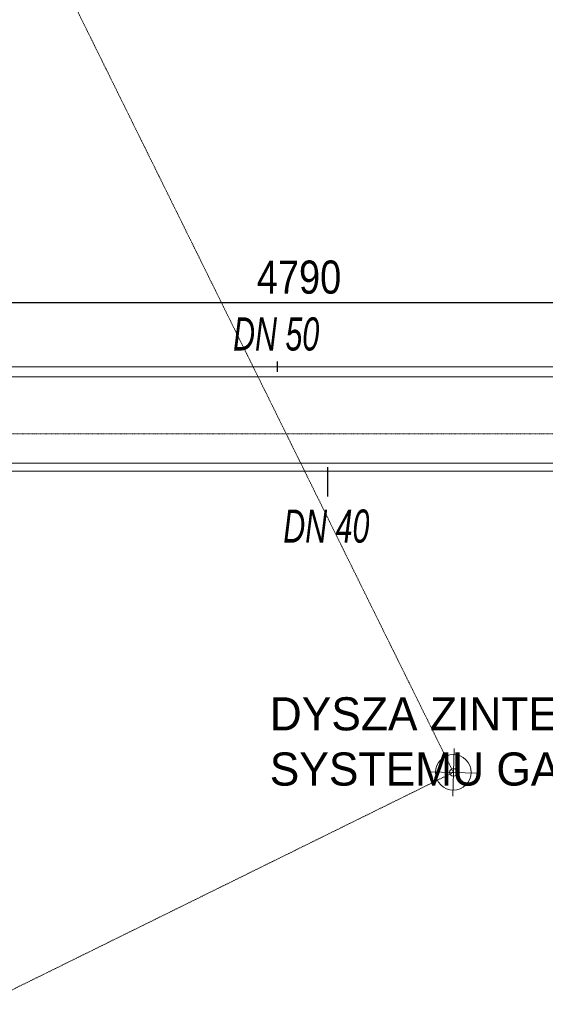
# Model space of a CAD drawing. Header units: centimetres. Extents: x -1589 to 108054, y -205274 to 31709.
# Tile 30 of 256: x 46785 to 49955, y -91597 to -85651. Entities that reach past the tile are written whole.
import ezdxf

# ---------------------------------------------------------------- set-up
doc = ezdxf.new("R2010")
doc.units = ezdxf.units.CM
doc.header["$LTSCALE"] = 0.01
doc.header["$MEASUREMENT"] = 0
doc.linetypes.add('Kropki i Kreski', pattern=[72, 36, -18, 0, -18])
for name, color, linetype in [('3_lądowisko.K_IR', 7, 'Continuous'), ('3_oświetlenie.K_IR', 7, 'Continuous'), ('4_osie.ISTN', 7, 'Continuous'), ('_WOD-KAN', 7, 'Continuous')]:
    doc.layers.add(name, color=color, linetype=linetype)
for name, color, linetype, lineweight in [('A-ANNO-DIMS', 7, 'Continuous', 30), ('P-PIPE', 7, 'Continuous', 9), ('P-PIPE-IDEN', 7, 'Continuous', 30)]:
    doc.layers.add(name, color=color, linetype=linetype, lineweight=lineweight)
doc.styles.add('Arial Narrow', font='ARIALN.TTF', dxfattribs={"height": 200})
doc.styles.add('Arial Narrow_B_I', font='ARIALNBI.TTF', dxfattribs={"width": 0.8, "height": 100})
doc.styles.add('GENERATED_STYLE_1', font='txt')
doc.dimstyles.new('Przekątna', dxfattribs={"dimscale": 304.8, "dimtxt": 204.686195, "dimasz": 1.041667, "dimexe": 0.787402, "dimexo": 0.492126, "dimgap": 0.164042, "dimtad": 1, "dimdec": 0, "dimrnd": 10, "dimzin": 0, "dimdsep": 46, "dimtxsty": 'Arial Narrow', "dimsah": 1, "dimcen": 0.09, "dimazin": 0, "dimtfac": 1, "dimtdec": 4, "dimtix": 1, "dimtmove": 0, "dimatfit": 3, "dimfxl": 1, "dimtvp": 1, "dimtolj": 1, "dimtzin": 0, "dimarcsym": 2})

# ---------------------------------------------------------------- blocks, each defined once
blk = doc.blocks.new('*D727')
at = {"layer": 'A-ANNO-DIMS', "color": 0, "lineweight": -2}
for p, q in [((50865, -88275.3), (50865, -87119)), ((46074.4, -87284.4), (46074.4, -87599)), ((46391.9, -87359), (50547.5, -87359))]:
    blk.add_line(p, q, dxfattribs=at)
at = {"layer": 'A-ANNO-DIMS', "color": 0}
for points in [[(46391.9, -87306), (46391.9, -87411.9), (46074.4, -87359)], [(50547.5, -87411.9), (50547.5, -87306), (50865, -87359)]]:
    blk.add_solid(points, dxfattribs=at)
at = {"layer": 'Defpoints', "color": 0}
for p in [(46074.4, -87134.4), (50865, -87359), (50865, -88425.3)]:
    blk.add_point(p, dxfattribs=at)
at = {"layer": 'A-ANNO-DIMS', "color": 0, "lineweight": 5, "insert": (48469.7, -87206.9), "char_height": 200, "attachment_point": 5, "style": 'Arial Narrow'}
blk.add_mtext('\\A1;4790', dxfattribs=at)

msp = doc.modelspace()

# ---------------------------------------------------------------- linework, layer by layer
at = {"layer": '3_lądowisko.K_IR', "color": 8, "linetype": 'Kropki i Kreski', "lineweight": 5, "ltscale": 10, "flags": 128}
msp.add_lwpolyline([(41329.61215, -94177.90319), (49400.90372, -90196.16331), (45419.16383, -82124.87175), (37347.87227, -86106.61163)], close=True, dxfattribs=at)
at = {"layer": '3_oświetlenie.K_IR', "color": 8, "linetype": 'Continuous', "lineweight": 5, "ltscale": 10}
for p, q in [((49396.73984, -90339.95257), (49405.06759, -90052.37405)), ((49544.69297, -90200.32719), (49257.11446, -90191.99943))]:
    msp.add_line(p, q, dxfattribs=at)
at = {"layer": '3_oświetlenie.K_IR', "color": 8, "linetype": 'Kropki i Kreski', "lineweight": 5, "ltscale": 10}
msp.add_circle((43374.38799, -88151.38747), 11800, dxfattribs=at)
at = {"layer": '3_oświetlenie.K_IR', "color": 8, "linetype": 'Continuous', "lineweight": 5, "ltscale": 10}
for radius in [107.5, 22.97504]:
    msp.add_circle((49400.90372, -90196.16331), radius, dxfattribs=at)
at = {"layer": '4_osie.ISTN', "color": 7, "linetype": 'Kropki i Kreski', "lineweight": 0, "ltscale": 10}
msp.add_line((64213.19484, -88151.82718), (25489.03617, -88151.82718), dxfattribs=at)
at = {"layer": 'P-PIPE', "color": 106}
for p, q in [((55621.22462, -87747.37294), (45637.503, -87747.37294)), ((45637.503, -87807.67294), (55621.22462, -87807.67294))]:
    msp.add_line(p, q, dxfattribs=at)
at = {"layer": 'P-PIPE', "color": 30, "true_color": 0xff8000}
for p, q in [((50768.49809, -88328.7639), (45798.773, -88328.75578)), ((45798.773, -88377.05578), (50768.49809, -88377.0639))]:
    msp.add_line(p, q, dxfattribs=at)
at = {"layer": 'P-PIPE-IDEN'}
for p, q in [((48339.55303, -87777.52294), (48339.55303, -87715.07651)), ((48642.21219, -88352.91042), (48642.2119, -88531.31389))]:
    msp.add_line(p, q, dxfattribs=at)

# ---------------------------------------------------------------- texts
at = {"layer": '_WOD-KAN', "color": 7, "linetype": 'Continuous', "lineweight": 15, "insert": (48293.1616, -90010.75923), "char_height": 200, "attachment_point": 4, "rotation": 359.998969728, "style": 'GENERATED_STYLE_1'}
msp.add_mtext('\\pxql;\\A1;DYSZA ZINTEGROWANEGO \\PSYSTEMU GASZENIA POŻARU', dxfattribs=at)
at = {"layer": 'P-PIPE-IDEN', "insert": (48072.35303, -87448.88901), "char_height": 200, "width": 641.35, "attachment_point": 1, "style": 'Arial Narrow_B_I'}
msp.add_mtext('DN 50', dxfattribs=at)
at = {"layer": 'P-PIPE-IDEN', "insert": (48375.01177, -88609.12595), "char_height": 200, "width": 641.35, "attachment_point": 1, "rotation": 359.99990644, "style": 'Arial Narrow_B_I'}
msp.add_mtext('DN 40', dxfattribs=at)

# ---------------------------------------------------------------- dimensions: what is measured, and where the dimension line sits
at = {"layer": 'A-ANNO-DIMS', "lineweight": 5}
dim = msp.add_linear_dim(base=(50865.01809, -87358.96494), p1=(46074.36972, -87134.44713), p2=(50865.01809, -88425.30394), dimstyle='Przekątna', override={"dimpost": '<>', "dimfxl": 4961.5142}, dxfattribs=at)
dim.commit()
dim.dimension.update_dxf_attribs({"geometry": '*D727', "text_midpoint": (48469.69391, -87206.85034)})

doc.saveas('drawing.dxf')
